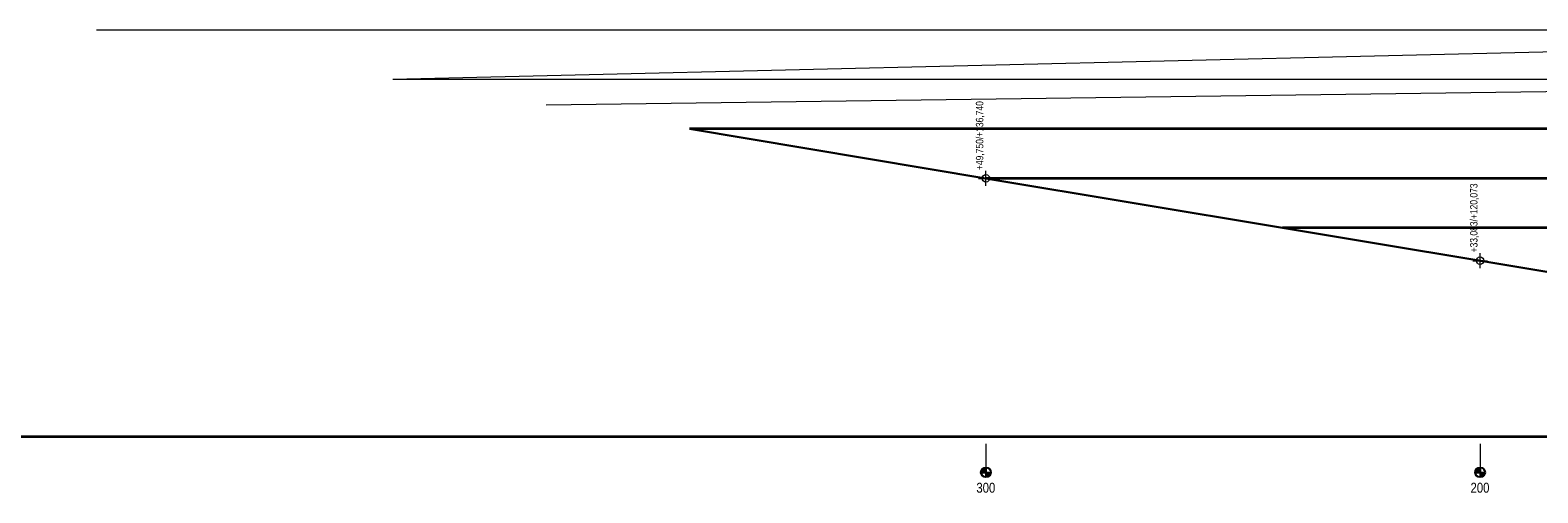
# Model space of a CAD drawing. Header units: metres. Extents: x -1018 to 1019, y -66 to 80.
# Tile 1 of 13: x -508 to -203, y -14 to 80. Entities that reach past the tile are written whole.
import ezdxf

# ---------------------------------------------------------------- set-up
doc = ezdxf.new("R2010")
doc.units = ezdxf.units.M
doc.header["$MEASUREMENT"] = 0
for name, color, linetype, lineweight in [('704-L Płaszczyzny podejścia 3D3', 152, 'Continuous', 30), ('704-L Płaszczyzny podejścia 3D38', 171, 'Continuous', 35), ('704-L Płaszczyzny podejścia 3D93', 254, 'Continuous', 13), ('708-L Opisy_ numeracja obiektów1', 7, 'Continuous', 13), ('708-L Opisy_ numeracja obiektów85', 1, 'Continuous', 25), ('711-L Wymiary opisy1', 7, 'Continuous', 13), ('711-L Wymiary opisy85', 1, 'Continuous', 25), ('730-L Profil terenu 2D223', 35, 'Continuous', 35)]:
    doc.layers.add(name, color=color, linetype=linetype, lineweight=lineweight)
doc.styles.add('STYL_AUTOMATYCZNY_2', font='ARIALN.TTF')
doc.linetypes.add('Krawędź trawnika', pattern='A,0,[1,88_A.SC.02 Profil podejścia podłużny 1_5001.Shx,S=0.119048,R=0,X=0,Y=2.622076],-15,0', length=15)

msp = doc.modelspace()

# ---------------------------------------------------------------- hatches: boundary and pattern name
at = {"layer": '708-L Opisy_ numeracja obiektów85', "linetype": 'Continuous', "lineweight": 25}
for points in [[(-314.255, -9.517), (-314.255, -8.517), (-314.637, -8.593), (-314.962, -8.81), (-315.178, -9.135), (-315.255, -9.517)], [(-214.255, -9.517), (-214.255, -8.517), (-214.637, -8.593), (-214.962, -8.81), (-215.178, -9.135), (-215.255, -9.517)], [(-314.255, -9.517), (-314.255, -10.517), (-313.872, -10.441), (-313.547, -10.224), (-313.331, -9.9), (-313.255, -9.517)], [(-214.255, -9.517), (-214.255, -10.517), (-213.872, -10.441), (-213.547, -10.224), (-213.331, -9.9), (-213.255, -9.517)]]:
    msp.add_hatch(color=1, dxfattribs=at).paths.add_polyline_path(points)

# ---------------------------------------------------------------- linework, layer by layer
at = {"layer": '704-L Płaszczyzny podejścia 3D3', "color": 152, "linetype": 'Continuous', "lineweight": 30}
for p, q in [((-374.255, 60), (-314.255, 50)), ((-314.255, 50), (-254.255, 40)), ((-254.255, 40), (-194.255, 30))]:
    msp.add_line(p, q, dxfattribs=at)
at = {"layer": '704-L Płaszczyzny podejścia 3D38', "color": 171, "linetype": 'Continuous', "lineweight": 35}
for p, q in [((-14.255, 60), (-374.255, 60)), ((-14.255, 50), (-314.255, 50)), ((-14.255, 40), (-254.255, 40))]:
    msp.add_line(p, q, dxfattribs=at)
at = {"layer": '704-L Płaszczyzny podejścia 3D93', "color": 254, "linetype": 'Continuous', "lineweight": 13}
for p, q in [((-14.255, 80), (-494.255, 80)), ((-14.255, 80), (-434.255, 70)), ((-14.255, 70), (-434.255, 70)), ((-14.255, 70), (-403.255, 64.833))]:
    msp.add_line(p, q, dxfattribs=at)
at = {"layer": '708-L Opisy_ numeracja obiektów1', "color": 7, "linetype": 'Continuous', "lineweight": 13}
for p, q in [((-314.255, -3.74), (-314.255, -9.517)), ((-214.255, -3.74), (-214.255, -9.517))]:
    msp.add_line(p, q, dxfattribs=at)
at = {"layer": '708-L Opisy_ numeracja obiektów85', "color": 1, "linetype": 'Continuous', "lineweight": 25}
for p, q in [((-314.255, -8.517), (-314.255, -10.517)), ((-214.255, -8.517), (-214.255, -10.517)), ((-315.255, -9.517), (-313.255, -9.517)), ((-215.255, -9.517), (-213.255, -9.517))]:
    msp.add_line(p, q, dxfattribs=at)
for centre in [(-314.255, -9.517), (-214.255, -9.517)]:
    msp.add_circle(centre, 1, dxfattribs=at)
at = {"layer": '711-L Wymiary opisy1', "color": 7, "linetype": 'Continuous', "lineweight": 13}
for p, q in [((-315.755, 50), (-312.755, 50)), ((-314.255, 48.5), (-314.255, 51.5)), ((-214.255, 31.833), (-214.255, 34.833)), ((-215.755, 33.333), (-212.755, 33.333))]:
    msp.add_line(p, q, dxfattribs=at)
for centre in [(-314.255, 50), (-214.255, 33.333)]:
    msp.add_circle(centre, 0.75, dxfattribs=at)
at = {"layer": '730-L Profil terenu 2D223', "color": 35, "linetype": 'Krawędź trawnika', "lineweight": 35}
msp.add_lwpolyline([(-77.333, -2.342), (-1018.292, -2.342)], dxfattribs=at)

# ---------------------------------------------------------------- texts
at = {"layer": '711-L Wymiary opisy1', "color": 7, "linetype": 'Continuous', "lineweight": 13, "char_height": 2, "attachment_point": 1, "style": 'STYL_AUTOMATYCZNY_2'}
for s, insert in [('\\A1;{\\pql;\\fArial Narrow|b0|i0|c238|p0;\\W1.000000;3\\fArial Narrow|b0|i0|c238|p0;\\W1.000000;00}', (-316.186, -11.635)), ('\\A1;{\\pql;\\fArial Narrow|b0|i0|c238|p0;\\W1.000000;2\\fArial Narrow|b0|i0|c238|p0;\\W1.000000;00}', (-216.186, -11.635))]:
    msp.add_mtext(s, dxfattribs=dict(at, insert=insert))
at = {"layer": '711-L Wymiary opisy85', "color": 1, "lineweight": 25, "char_height": 1.5, "attachment_point": 7, "rotation": 90, "style": 'STYL_AUTOMATYCZNY_2'}
for s, insert in [('\\A1;{\\pql;\\fArial Narrow|b0|i0|c238|p0;\\W1.000000;+49,750/+136,740}', (-314.505, 51.68)), ('\\A1;{\\pql;\\fArial Narrow|b0|i0|c238|p0;\\W1.000000;+33,083/+120,073}', (-214.505, 35.013))]:
    msp.add_mtext(s, dxfattribs=dict(at, insert=insert))

doc.saveas('drawing.dxf')
